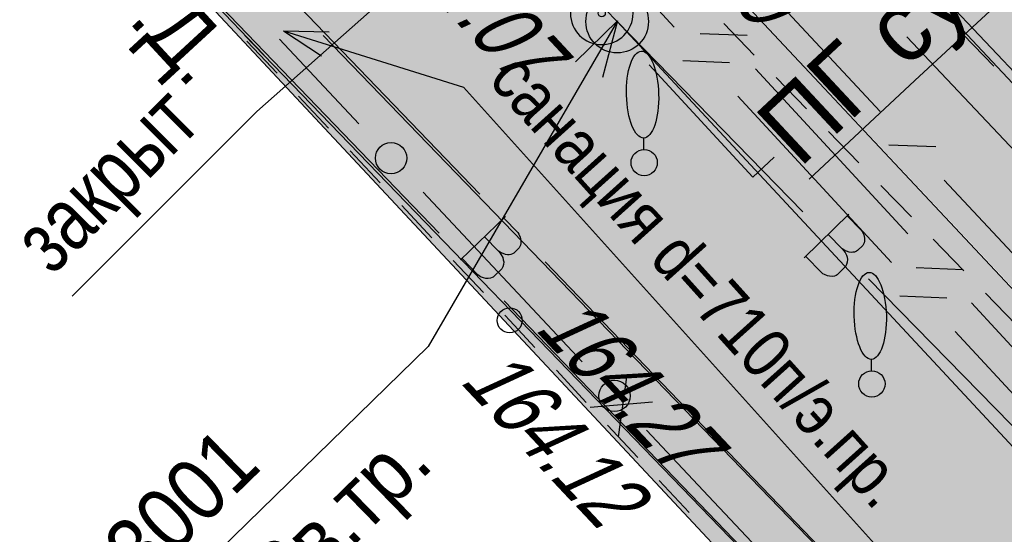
# Model space of a CAD drawing. Header units: millimetres. Extents: x 4385 to 11928, y 17253 to 36963.
# Tile 171 of 256: x 5935.16 to 5950.89, y 18683.57 to 18691.79. Entities that reach past the tile are written whole.
import ezdxf
from ezdxf import colors
from ezdxf.entities.mleader import LeaderData, LeaderLine
from ezdxf.enums import TextEntityAlignment as Align
from ezdxf.math import Vec2, Vec3

# ---------------------------------------------------------------- set-up
doc = ezdxf.new("R2010")
doc.units = ezdxf.units.MM
for name, color, linetype, lineweight in [('Геоподоснова_34179-21 от 9.08.21$0$Водопровод', 7, 'Continuous', 25), ('Геоподоснова_34179-21 от 9.08.21$0$Водопровод проектный', 7, 'Continuous', 25), ('Геоподоснова_34179-21 от 9.08.21$0$Горизонтали', 7, 'Continuous', 25), ('Геоподоснова_34179-21 от 9.08.21$0$Граница улицы', 7, 'Continuous', 25), ('Геоподоснова_34179-21 от 9.08.21$0$Кабели', 7, 'Continuous', 25), ('Геоподоснова_34179-21 от 9.08.21$0$Кабель Мосэнерго', 7, 'Continuous', 25), ('Геоподоснова_34179-21 от 9.08.21$0$Кабель связи', 7, 'Continuous', 25), ('Геоподоснова_34179-21 от 9.08.21$0$Колодцы', 7, 'Continuous', 25), ('Геоподоснова_34179-21 от 9.08.21$0$Красные линии', 7, 'Continuous', 25), ('Геоподоснова_34179-21 от 9.08.21$0$Отдельно стоящее дерево', 7, 'Continuous', 25), ('Геоподоснова_34179-21 от 9.08.21$0$Подземные коммуникации', 7, 'Continuous', 25), ('ГП_реконстр_Ботаническая$0$ГП_дороги_УДС', 205, 'Continuous', 5)]:
    doc.layers.add(name, color=color, linetype=linetype, lineweight=lineweight)
doc.layers.add('ГП_пож_гидр', color=7, linetype='Continuous', lineweight=0, true_color=0x0000e6)
doc.layers.add('ГП_реконстр_Ботаническая$0$ГП_озел_проект_УДС', color=7, linetype='Continuous', lineweight=0, true_color=0xbedfd7, transparency=0.5)
doc.layers.add('ГП_реконстр_Ботаническая$0$ГП_тротуары_штриховка_УДС', color=7, linetype='Continuous', lineweight=0, true_color=0xd3c4ab, transparency=0.5)
doc.styles.add('GENERATED_STYLE_1', font='GOTHIC.TTF')
doc.styles.add('Геоподоснова_34179-21 от 9.08.21$0$Style-RUSSIAN_1251', font='RUSSIAN_1251.shx')
doc.styles.add('Геоподоснова_34179-21 от 9.08.21$0$Style-RUSSIAN_1251 I 0.32289', font='RUSSIAN_1251.shx', dxfattribs={"oblique": 18.5})

# ---------------------------------------------------------------- blocks, each defined once
blk = doc.blocks.new('П(2018)-171001_Грай (Р)_ГП$0$A$C5DAB3579')
at = {"layer": 'ГП_пож_гидр', "linetype": 'Continuous', "true_color": 0xffffff}
h = blk.add_hatch(color=7, dxfattribs=at)
h.dxf.hatch_style = 1
edge = h.paths.add_edge_path()
edge.add_arc((0, 0), 0.5, 0, 360)
at = {"layer": 'ГП_пож_гидр', "lineweight": -2, "extrusion": (1.22461e-16, -2.71917e-32, -1)}
blk.add_lwpolyline([(0, 0.5), (0, 1), (-0.375, 1), (0.375, 1)], dxfattribs=at)
blk.add_circle((0, 0), 0.5, dxfattribs=at)
at = {"layer": 'ГП_пож_гидр', "lineweight": -2}
blk.add_circle((0, 0), 0.0562, dxfattribs=at)
blk = doc.blocks.new('Геоподоснова_34179-21 от 9.08.21$0$PIKET_104')
at = {"layer": 'Геоподоснова_34179-21 от 9.08.21$0$Горизонтали', "color": 7, "linetype": 'Continuous', "lineweight": 25}
blk.add_arc((0, 0), 0.2, 0, 360, dxfattribs=at)
blk = doc.blocks.new('Геоподоснова_34179-21 от 9.08.21$0$KOLOD_56')
at = {"layer": 'Геоподоснова_34179-21 от 9.08.21$0$Колодцы', "color": 7, "linetype": 'Continuous', "lineweight": 25}
blk.add_arc((0, 0), 0.5, 0, 360, dxfattribs=at)
blk = doc.blocks.new('Геоподоснова_34179-21 от 9.08.21$0$DEREVO_176')
at = {"layer": 'Геоподоснова_34179-21 от 9.08.21$0$Отдельно стоящее дерево', "color": 7, "linetype": 'Continuous', "lineweight": 25, "flags": 128}
blk.add_lwpolyline([(-0.007, 0.21), (-0.007, 0.393)], dxfattribs=at)
at = {"layer": 'Геоподоснова_34179-21 от 9.08.21$0$Отдельно стоящее дерево', "color": 7, "linetype": 'Continuous', "lineweight": 25}
blk.add_arc((0, 0), 0.21, 0, 359.99999, dxfattribs=at)
blk.add_ellipse((-0.0255, 1.088), major_axis=(-0.0185, 0.695), ratio=0.3698286, dxfattribs=at)
blk = doc.blocks.new('Геоподоснова_34179-21 от 9.08.21$0$DEREVO_177')
at = {"layer": 'Геоподоснова_34179-21 от 9.08.21$0$Отдельно стоящее дерево', "color": 7, "linetype": 'Continuous', "lineweight": 25, "flags": 128}
blk.add_lwpolyline([(-0.007, 0.21), (-0.007, 0.393)], dxfattribs=at)
at = {"layer": 'Геоподоснова_34179-21 от 9.08.21$0$Отдельно стоящее дерево', "color": 7, "linetype": 'Continuous', "lineweight": 25}
blk.add_arc((0, 0), 0.21, 0, 359.99999, dxfattribs=at)
blk.add_ellipse((-0.0255, 1.088), major_axis=(-0.0185, 0.695), ratio=0.3698286, dxfattribs=at)
blk = doc.blocks.new('Геоподоснова_34179-21 от 9.08.21$0$msdElementTypeLineString_78')
at = {"layer": 'Геоподоснова_34179-21 от 9.08.21$0$Граница улицы', "color": 7, "linetype": 'Continuous', "lineweight": 25}
for p, q in [((33.33, 160.784), (33.819, 160.28)), ((34.167, 159.922), (34.655, 159.418)), ((35.003, 159.059), (35.491, 158.556)), ((35.84, 158.197), (36.328, 157.694)), ((36.676, 157.335), (37.164, 156.832)), ((37.512, 156.473), (38, 155.969))]:
    blk.add_line(p, q, dxfattribs=at)
blk = doc.blocks.new('Геоподоснова_34179-21 от 9.08.21$0$msdElementTypeLineString_79')
at = {"layer": 'Геоподоснова_34179-21 от 9.08.21$0$Граница улицы', "color": 7, "linetype": 'Continuous', "lineweight": 25}
blk.add_line((35.622, 158.509), (35.134, 159.013), dxfattribs=at)
blk = doc.blocks.new('Геоподоснова_34179-21 от 9.08.21$0$msdElementTypeLineString_80')
at = {"layer": 'Геоподоснова_34179-21 от 9.08.21$0$Граница улицы', "color": 7, "linetype": 'Continuous', "lineweight": 25}
for p, q in [((30.193, 162.666), (30.674, 162.154)), ((31.017, 161.79), (31.499, 161.278)), ((31.841, 160.914), (32.323, 160.401)), ((32.666, 160.037), (33.148, 159.525)), ((34.312, 158.282), (34.791, 157.768)), ((35.132, 157.403), (35.612, 156.889)), ((35.953, 156.523), (36.433, 156.009))]:
    blk.add_line(p, q, dxfattribs=at)
at = {"layer": 'Геоподоснова_34179-21 от 9.08.21$0$Граница улицы', "color": 7, "linetype": 'Continuous', "lineweight": 25, "flags": 128}
for points in [[(29.368, 163.542), (29.574, 163.323), (29.85, 163.03)], [(33.49, 159.161), (33.567, 159.08), (33.97, 158.648)]]:
    blk.add_lwpolyline(points, dxfattribs=at)
blk = doc.blocks.new('Геоподоснова_34179-21 от 9.08.21$0$msdElementTypeLineString_314')
at = {"layer": 'Геоподоснова_34179-21 от 9.08.21$0$Водопровод', "color": 7, "linetype": 'Continuous', "lineweight": 25}
blk.add_line((0.001, 62.949), (10.478, 52.1), dxfattribs=at)
blk = doc.blocks.new('Геоподоснова_34179-21 от 9.08.21$0$msdElementTypeLineString_315')
at = {"layer": 'Геоподоснова_34179-21 от 9.08.21$0$Водопровод', "color": 7, "linetype": 'Continuous', "lineweight": 25}
blk.add_line((0, 64.259), (10.778, 53.1), dxfattribs=at)
blk = doc.blocks.new('Геоподоснова_34179-21 от 9.08.21$0$msdElementTypeMultiLine_149')
at = {"layer": 'Геоподоснова_34179-21 от 9.08.21$0$Водопровод', "color": 7, "linetype": 'Continuous', "lineweight": 25}
for name, p in [('Геоподоснова_34179-21 от 9.08.21$0$msdElementTypeLineString_315', (0, 0)), ('Геоподоснова_34179-21 от 9.08.21$0$msdElementTypeLineString_314', (1.251, 1.31))]:
    blk.add_blockref(name, p, dxfattribs=at)
blk = doc.blocks.new('Геоподоснова_34179-21 от 9.08.21$0$msdElementTypeLineString_332')
at = {"layer": 'Геоподоснова_34179-21 от 9.08.21$0$Водопровод', "color": 7, "linetype": 'Continuous', "lineweight": 25}
for p, q in [((0.001, 7.149), (2.969, 4.111)), ((10.636, 3.554), (13.213, 6.061)), ((4.017, 3.038), (6.985, 0)), ((6.985, 0), (9.561, 2.507))]:
    blk.add_line(p, q, dxfattribs=at)
blk = doc.blocks.new('Геоподоснова_34179-21 от 9.08.21$0$msdElementTypeLineString_333')
at = {"layer": 'Геоподоснова_34179-21 от 9.08.21$0$Водопровод', "color": 7, "linetype": 'Continuous', "lineweight": 25}
for p, q in [((4.203, 4.571), (3.49, 3.874)), ((3.871, 4.247), (4.096, 4.017)), ((3.513, 3.897), (3.766, 3.638)), ((10.103, 3.742), (10.798, 3.027)), ((10.426, 3.409), (10.657, 3.633)), ((10.776, 3.05), (11.035, 3.303))]:
    blk.add_line(p, q, dxfattribs=at)
at = {"layer": 'Геоподоснова_34179-21 от 9.08.21$0$Водопровод', "color": 7, "linetype": 'Continuous', "lineweight": 25, "flags": 128}
for points in [[(4.177, 4.546), (4.4, 4.317), (4.417, 4.292), (4.439, 4.243), (4.451, 4.19), (4.453, 4.166), (4.452, 4.141), (4.445, 4.114), (4.433, 4.083), (4.425, 4.07), (4.342, 3.989), (4.322, 3.978), (4.291, 3.966), (4.266, 3.963), (4.24, 3.96), (4.206, 3.966), (4.167, 3.978), (4.136, 3.992), (4.096, 4.017), (4.12, 3.987), (4.141, 3.96), (4.164, 3.915), (4.173, 3.882), (4.179, 3.849), (4.177, 3.805), (4.166, 3.766), (4.15, 3.737), (4.014, 3.604), (3.998, 3.593), (3.971, 3.583), (3.936, 3.577), (3.893, 3.58), (3.86, 3.587), (3.813, 3.606), (3.787, 3.62), (3.766, 3.638)], [(10.128, 3.715), (10.357, 3.938), (10.382, 3.955), (10.431, 3.976), (10.484, 3.989), (10.508, 3.991), (10.533, 3.99), (10.561, 3.983), (10.591, 3.97), (10.604, 3.962), (10.685, 3.879), (10.696, 3.859), (10.708, 3.829), (10.711, 3.804), (10.714, 3.777), (10.708, 3.743), (10.695, 3.705), (10.682, 3.673), (10.657, 3.633), (10.687, 3.657), (10.714, 3.678), (10.759, 3.701), (10.792, 3.71), (10.825, 3.716), (10.869, 3.714), (10.908, 3.703), (10.937, 3.687), (11.07, 3.55), (11.08, 3.534), (11.09, 3.508), (11.096, 3.472), (11.093, 3.43), (11.086, 3.397), (11.067, 3.35), (11.053, 3.324), (11.035, 3.303)]]:
    blk.add_lwpolyline(points, dxfattribs=at)
blk = doc.blocks.new('Геоподоснова_34179-21 от 9.08.21$0$msdElementTypeMultiLine_160')
at = {"layer": 'Геоподоснова_34179-21 от 9.08.21$0$Водопровод', "color": 7, "linetype": 'Continuous', "lineweight": 25}
for name, p in [('Геоподоснова_34179-21 от 9.08.21$0$msdElementTypeLineString_332', (0.5, 0.5)), ('Геоподоснова_34179-21 от 9.08.21$0$msdElementTypeLineString_333', (0, 0))]:
    blk.add_blockref(name, p, dxfattribs=at)
blk = doc.blocks.new('Геоподоснова_34179-21 от 9.08.21$0$msdElementTypeLineString_397')
at = {"layer": 'Геоподоснова_34179-21 от 9.08.21$0$Кабели', "color": 10, "linetype": 'Continuous', "lineweight": 25}
for p, q in [((0.25, 64.843), (1.521, 63.489)), ((2.548, 62.396), (5.089, 59.688))]:
    blk.add_line(p, q, dxfattribs=at)
at = {"layer": 'Геоподоснова_34179-21 от 9.08.21$0$Кабели', "color": 10, "linetype": 'Continuous', "lineweight": 25, "flags": 128}
blk.add_lwpolyline([(6.116, 58.595), (7.105, 57.541), (8.661, 55.89)], dxfattribs=at)
at = {"layer": 'Геоподоснова_34179-21 от 9.08.21$0$Кабели', "color": 10, "linetype": 'Continuous', "lineweight": 25}
for centre in [(2.034, 62.942), (5.603, 59.141)]:
    blk.add_circle(centre, 0.25, dxfattribs=at)
blk = doc.blocks.new('Геоподоснова_34179-21 от 9.08.21$0$msdElementTypeLineString_398')
at = {"layer": 'Геоподоснова_34179-21 от 9.08.21$0$Кабели', "color": 1, "linetype": 'Continuous', "lineweight": 25}
for p, q in [((5.958, 59.633), (5.82, 58.642)), ((6.37, 59.197), (5.374, 59.115))]:
    blk.add_line(p, q, dxfattribs=at)
blk = doc.blocks.new('Геоподоснова_34179-21 от 9.08.21$0$msdElementTypeMultiLine_214')
at = {"layer": 'Геоподоснова_34179-21 от 9.08.21$0$Кабели', "color": 1, "linetype": 'Continuous', "lineweight": 25}
for name, p in [('Геоподоснова_34179-21 от 9.08.21$0$msdElementTypeLineString_397', (0.157, 0.157)), ('Геоподоснова_34179-21 от 9.08.21$0$msdElementTypeLineString_398', (0, 0))]:
    blk.add_blockref(name, p, dxfattribs=at)
blk = doc.blocks.new('Геоподоснова_34179-21 от 9.08.21$0$msdElementTypeLineString_411')
at = {"layer": 'Геоподоснова_34179-21 от 9.08.21$0$Водопровод', "color": 7, "linetype": 'Continuous', "lineweight": 25}
blk.add_line((25.707, 4.231), (29.748, 0), dxfattribs=at)
blk = doc.blocks.new('Геоподоснова_34179-21 от 9.08.21$0$msdElementTypeMultiLine_223')
at = {"layer": 'Геоподоснова_34179-21 от 9.08.21$0$Водопровод', "color": 7, "linetype": 'Continuous', "lineweight": 25}
blk.add_blockref('Геоподоснова_34179-21 от 9.08.21$0$msdElementTypeLineString_411', (0.081, 0.189), dxfattribs=at)
blk = doc.blocks.new('Геоподоснова_34179-21 от 9.08.21$0$msdElementTypeLineString_472')
at = {"layer": 'Геоподоснова_34179-21 от 9.08.21$0$Водопровод', "color": 7, "linetype": 'Continuous', "lineweight": 25}
for p, q in [((1.625, 60.047), (2.206, 59.446)), ((2.206, 59.446), (27.662, 32.077))]:
    blk.add_line(p, q, dxfattribs=at)
blk = doc.blocks.new('Геоподоснова_34179-21 от 9.08.21$0$msdElementTypeMultiLine_269')
at = {"layer": 'Геоподоснова_34179-21 от 9.08.21$0$Водопровод', "color": 7, "linetype": 'Continuous', "lineweight": 25}
blk.add_blockref('Геоподоснова_34179-21 от 9.08.21$0$msdElementTypeLineString_472', (0.5, 0.5), dxfattribs=at)
blk = doc.blocks.new('Геоподоснова_34179-21 от 9.08.21$0$msdElementTypeLineString_531')
at = {"layer": 'Геоподоснова_34179-21 от 9.08.21$0$Кабель связи', "color": 3, "linetype": 'Continuous', "lineweight": 25}
for p, q in [((1.617, 58.194), (2.366, 58.164)), ((2.5, 57.628), (4.934, 54.989)), ((5.069, 54.452), (5.818, 54.422)), ((5.952, 53.886), (8.386, 51.247))]:
    blk.add_line(p, q, dxfattribs=at)
blk = doc.blocks.new('Геоподоснова_34179-21 от 9.08.21$0$msdElementTypeLineString_532')
at = {"layer": 'Геоподоснова_34179-21 от 9.08.21$0$Кабель связи', "color": 3, "linetype": 'Continuous', "lineweight": 25}
for p, q in [((0.265, 60.357), (1.492, 59.027)), ((1.626, 58.491), (2.375, 58.461)), ((2.509, 57.925), (4.961, 55.266)), ((5.095, 54.73), (5.844, 54.7)), ((5.978, 54.164), (8.431, 51.505))]:
    blk.add_line(p, q, dxfattribs=at)
blk = doc.blocks.new('Геоподоснова_34179-21 от 9.08.21$0$msdElementTypeMultiLine_326')
at = {"layer": 'Геоподоснова_34179-21 от 9.08.21$0$Кабель связи', "color": 3, "linetype": 'Continuous', "lineweight": 25}
for name, p in [('Геоподоснова_34179-21 от 9.08.21$0$msdElementTypeLineString_531', (0.288, 0.732)), ('Геоподоснова_34179-21 от 9.08.21$0$msdElementTypeLineString_532', (0, 0))]:
    blk.add_blockref(name, p, dxfattribs=at)
blk = doc.blocks.new('Геоподоснова_34179-21 от 9.08.21$0$msdElementTypeLineString_533')
at = {"layer": 'Геоподоснова_34179-21 от 9.08.21$0$Кабель связи', "color": 3, "linetype": 'Continuous', "lineweight": 25}
for p, q in [((2.52, 57.778), (4.986, 55.13)), ((5.123, 54.595), (5.872, 54.568)), ((6.008, 54.032), (8.474, 51.384))]:
    blk.add_line(p, q, dxfattribs=at)
blk = doc.blocks.new('Геоподоснова_34179-21 от 9.08.21$0$msdElementTypeMultiLine_327')
at = {"layer": 'Геоподоснова_34179-21 от 9.08.21$0$Кабель связи', "color": 3, "linetype": 'Continuous', "lineweight": 25}
blk.add_blockref('Геоподоснова_34179-21 от 9.08.21$0$msdElementTypeLineString_533', (0, 0), dxfattribs=at)
blk = doc.blocks.new('Геоподоснова_34179-21 от 9.08.21$0$DIMTXT_49')
at = {"layer": 'Геоподоснова_34179-21 от 9.08.21$0$Водопровод', "color": 7, "linetype": 'Continuous', "lineweight": 25}
for q in [(-0.668, -0.653), (-0.236, -0.904)]:
    blk.add_line((0, 0), q, dxfattribs=at)
at = {"layer": 'Геоподоснова_34179-21 от 9.08.21$0$Водопровод', "color": 7, "linetype": 'Continuous', "lineweight": 25, "flags": 128}
blk.add_lwpolyline([(0, 0), (-3.022, -5.201), (-8.366, -10.418)], dxfattribs=at)
at = {"layer": 'Геоподоснова_34179-21 от 9.08.21$0$Водопровод', "color": 7, "linetype": 'Continuous', "lineweight": 25, "style": 'Геоподоснова_34179-21 от 9.08.21$0$Style-RUSSIAN_1251', "width": 0.899998}
for s, p in [('N23001', (-9.379, -9.38)), ('161.08в.тр.', (-8.051, -10.74))]:
    blk.add_text(s, height=1, rotation=44.3171, dxfattribs=at).set_placement(p, align=Align.TOP_LEFT)
blk = doc.blocks.new('Геоподоснова_34179-21 от 9.08.21$0$msdElementTypeLineString_861')
at = {"layer": 'Геоподоснова_34179-21 от 9.08.21$0$Водопровод проектный', "color": 7, "linetype": 'Continuous', "lineweight": 25}
for p, q in [((21.415, 72.13), (32.362, 60.751)), ((33.402, 59.67), (44.35, 48.291))]:
    blk.add_line(p, q, dxfattribs=at)
blk = doc.blocks.new('Геоподоснова_34179-21 от 9.08.21$0$msdElementTypeLineString_862')
at = {"layer": 'Геоподоснова_34179-21 от 9.08.21$0$Водопровод проектный', "color": 7, "linetype": 'Continuous', "lineweight": 25}
for p, q in [((21.602, 72.131), (32.551, 60.751)), ((33.591, 59.67), (44.54, 48.289))]:
    blk.add_line(p, q, dxfattribs=at)
blk = doc.blocks.new('Геоподоснова_34179-21 от 9.08.21$0$msdElementTypeLineString_863')
at = {"layer": 'Геоподоснова_34179-21 от 9.08.21$0$Водопровод проектный', "color": 7, "linetype": 'Continuous', "lineweight": 25}
for p, q in [((33.691, 61.205), (32.972, 60.514)), ((33.357, 60.883), (33.58, 60.652)), ((32.996, 60.536), (33.247, 60.275))]:
    blk.add_line(p, q, dxfattribs=at)
at = {"layer": 'Геоподоснова_34179-21 от 9.08.21$0$Водопровод проектный', "color": 7, "linetype": 'Continuous', "lineweight": 25, "flags": 128}
blk.add_lwpolyline([(33.665, 61.18), (33.886, 60.95), (33.903, 60.925), (33.924, 60.875), (33.936, 60.822), (33.938, 60.798), (33.937, 60.773), (33.929, 60.746), (33.917, 60.716), (33.909, 60.703), (33.825, 60.622), (33.805, 60.611), (33.775, 60.6), (33.75, 60.596), (33.723, 60.594), (33.689, 60.6), (33.651, 60.613), (33.62, 60.626), (33.58, 60.652), (33.604, 60.621), (33.624, 60.595), (33.647, 60.549), (33.656, 60.516), (33.662, 60.483), (33.659, 60.439), (33.648, 60.4), (33.632, 60.371), (33.494, 60.239), (33.478, 60.229), (33.452, 60.219), (33.416, 60.213), (33.374, 60.216), (33.341, 60.224), (33.294, 60.243), (33.268, 60.257), (33.247, 60.275)], dxfattribs=at)
blk = doc.blocks.new('Геоподоснова_34179-21 от 9.08.21$0$msdElementTypeMultiLine_531')
at = {"layer": 'Геоподоснова_34179-21 от 9.08.21$0$Водопровод проектный', "color": 7, "linetype": 'Continuous', "lineweight": 25}
for name, p in [('Геоподоснова_34179-21 от 9.08.21$0$msdElementTypeLineString_861', (0.92, 0.811)), ('Геоподоснова_34179-21 от 9.08.21$0$msdElementTypeLineString_862', (0.081, 0.189)), ('Геоподоснова_34179-21 от 9.08.21$0$msdElementTypeLineString_863', (0, 0))]:
    blk.add_blockref(name, p, dxfattribs=at)
blk = doc.blocks.new('Геоподоснова_34179-21 от 9.08.21$0$DIMTXT_239')
at = {"layer": 'Геоподоснова_34179-21 от 9.08.21$0$Водопровод проектный', "color": 7, "linetype": 'Continuous', "lineweight": 25}
for q in [(0.608, -0.4), (0.728, -0.018)]:
    blk.add_line((0, 0), q, dxfattribs=at)
at = {"layer": 'Геоподоснова_34179-21 от 9.08.21$0$Водопровод проектный', "color": 7, "linetype": 'Continuous', "lineweight": 25, "flags": 128}
blk.add_lwpolyline([(0, 0), (2.875, -0.9), (10.781, -9.69)], dxfattribs=at)
at = {"layer": 'Геоподоснова_34179-21 от 9.08.21$0$Водопровод проектный', "color": 7, "linetype": 'Continuous', "lineweight": 25, "style": 'Геоподоснова_34179-21 от 9.08.21$0$Style-RUSSIAN_1251', "width": 0.875}
blk.add_text('санация d=710п/э.пр.', height=0.8, rotation=311.9719, dxfattribs=at).set_placement((3.847, -0.261), align=Align.TOP_LEFT)
blk = doc.blocks.new('Геоподоснова_34179-21 от 9.08.21$0$msdElementTypeLineString_926')
at = {"layer": 'Геоподоснова_34179-21 от 9.08.21$0$Красные линии', "linetype": 'Continuous', "lineweight": 25}
for points in [[(30.996, 162.384), (30.316, 163.118), (30.499, 163.288), (31.179, 162.554)], [(31.676, 161.651), (30.996, 162.384), (31.179, 162.554), (31.859, 161.821)], [(32.356, 160.918), (31.676, 161.651), (31.859, 161.821), (32.539, 161.088)], [(33.047, 160.541), (32.537, 161.091), (33.087, 161.601), (33.597, 161.051)], [(33.036, 160.185), (32.356, 160.918), (32.539, 161.088), (33.22, 160.355)], [(33.716, 159.452), (33.036, 160.185), (33.22, 160.355), (33.9, 159.622)], [(34.396, 158.719), (33.716, 159.452), (33.9, 159.622), (34.58, 158.889)], [(35.077, 157.986), (34.396, 158.719), (34.58, 158.889), (35.26, 158.156)], [(35.757, 157.253), (35.077, 157.986), (35.26, 158.156), (35.94, 157.423)], [(36.437, 156.52), (35.757, 157.253), (35.94, 157.423), (36.62, 156.69)], [(37.117, 155.787), (36.437, 156.52), (36.62, 156.69), (37.3, 155.957)], [(37.797, 155.054), (37.117, 155.787), (37.3, 155.957), (37.98, 155.224)], [(38.477, 154.32), (37.797, 155.054), (37.98, 155.224), (38.661, 154.49)], [(39.157, 153.587), (38.477, 154.32), (38.661, 154.49), (39.341, 153.757)]]:
    blk.add_hatch(color=1, dxfattribs=at).paths.add_polyline_path(points)
blk = doc.blocks.new('Геоподоснова_34179-21 от 9.08.21')
at = {"layer": 'Геоподоснова_34179-21 от 9.08.21$0$Кабель Мосэнерго', "color": 10, "linetype": 'Continuous', "lineweight": 25}
for p, q in [((5949.854, 18692.219), (5952.256, 18689.673)), ((5949.335, 18691.517), (5951.746, 18688.965))]:
    blk.add_line(p, q, dxfattribs=at)
at = {"layer": 'Геоподоснова_34179-21 от 9.08.21$0$Подземные коммуникации', "color": 10, "linetype": 'Continuous', "lineweight": 25, "flags": 128}
blk.add_lwpolyline([(5943.333, 18694.211), (5938.954, 18690.327), (5936, 18687.372)], dxfattribs=at)
at = {"layer": 'Геоподоснова_34179-21 от 9.08.21$0$Водопровод', "color": 7, "linetype": 'Continuous', "lineweight": 25}
for name, p in [('Геоподоснова_34179-21 от 9.08.21$0$msdElementTypeMultiLine_223', (5909.234, 18691.041)), ('Геоподоснова_34179-21 от 9.08.21$0$msdElementTypeMultiLine_269', (5942.003, 18631.815)), ('Геоподоснова_34179-21 от 9.08.21$0$DIMTXT_49', (5944.713, 18691.772)), ('Геоподоснова_34179-21 от 9.08.21$0$msdElementTypeMultiLine_160', (5944.208, 18684.112)), ('Геоподоснова_34179-21 от 9.08.21$0$msdElementTypeMultiLine_149', (5938.762, 18627.282))]:
    blk.add_blockref(name, p, dxfattribs=at)
at = {"layer": 'Геоподоснова_34179-21 от 9.08.21$0$Водопровод проектный', "color": 7, "linetype": 'Continuous', "lineweight": 25}
for name, p in [('Геоподоснова_34179-21 от 9.08.21$0$msdElementTypeMultiLine_531', (5909.234, 18627.44)), ('Геоподоснова_34179-21 от 9.08.21$0$DIMTXT_239', (5939.379, 18691.614))]:
    blk.add_blockref(name, p, dxfattribs=at)
at = {"layer": 'Геоподоснова_34179-21 от 9.08.21$0$Горизонтали', "color": 7, "linetype": 'Continuous', "lineweight": 25}
blk.add_blockref('Геоподоснова_34179-21 от 9.08.21$0$PIKET_104', (5942.992, 18686.986), dxfattribs=at)
at = {"layer": 'Геоподоснова_34179-21 от 9.08.21$0$Граница улицы', "color": 7, "linetype": 'Continuous', "lineweight": 25}
for name, p in [('Геоподоснова_34179-21 от 9.08.21$0$msdElementTypeLineString_79', (5915.103, 18532.541)), ('Геоподоснова_34179-21 от 9.08.21$0$msdElementTypeLineString_78', (5913.081, 18530.947)), ('Геоподоснова_34179-21 от 9.08.21$0$msdElementTypeLineString_80', (5909.425, 18527.906))]:
    blk.add_blockref(name, p, dxfattribs=at)
at = {"layer": 'Геоподоснова_34179-21 от 9.08.21$0$Кабели', "color": 1, "linetype": 'Continuous', "lineweight": 25}
blk.add_blockref('Геоподоснова_34179-21 от 9.08.21$0$msdElementTypeMultiLine_214', (5938.905, 18626.48), dxfattribs=at)
at = {"layer": 'Геоподоснова_34179-21 от 9.08.21$0$Кабель связи', "color": 3, "linetype": 'Continuous', "lineweight": 25}
for name, p in [('Геоподоснова_34179-21 от 9.08.21$0$msdElementTypeMultiLine_327', (5943.927, 18635.195)), ('Геоподоснова_34179-21 от 9.08.21$0$msdElementTypeMultiLine_326', (5944.13, 18632.646))]:
    blk.add_blockref(name, p, dxfattribs=at)
at = {"layer": 'Геоподоснова_34179-21 от 9.08.21$0$Колодцы', "color": 7, "linetype": 'Continuous', "lineweight": 25}
blk.add_blockref('Геоподоснова_34179-21 от 9.08.21$0$KOLOD_56', (5944.709, 18691.761), dxfattribs=at)
at = {"layer": 'Геоподоснова_34179-21 от 9.08.21$0$Красные линии', "color": 1, "linetype": 'Continuous', "lineweight": 25}
blk.add_blockref('Геоподоснова_34179-21 от 9.08.21$0$msdElementTypeLineString_926', (5911.43, 18529.215), dxfattribs=at)
at = {"layer": 'Геоподоснова_34179-21 от 9.08.21$0$Отдельно стоящее дерево', "color": 7, "linetype": 'Continuous', "lineweight": 25}
for name, p in [('Геоподоснова_34179-21 от 9.08.21$0$DEREVO_176', (5945.14, 18689.507)), ('Геоподоснова_34179-21 от 9.08.21$0$DEREVO_177', (5948.778, 18685.97))]:
    blk.add_blockref(name, p, dxfattribs=at)
at = {"layer": 'Геоподоснова_34179-21 от 9.08.21$0$Горизонтали', "color": 7, "linetype": 'Continuous', "lineweight": 25, "style": 'Геоподоснова_34179-21 от 9.08.21$0$Style-RUSSIAN_1251 I 0.32289', "oblique": 18.5, "width": 0.799996}
for s, rotation, p in [('164.29', 313.4505, (5944.708, 18693.986)), ('164.24', 313.4884, (5950.541, 18694.054)), ('164.27', 313.2407, (5943.378, 18686.847))]:
    blk.add_text(s, height=1, rotation=rotation, dxfattribs=at).set_placement(p)
blk.add_text('164.12', height=1, rotation=313.2407, dxfattribs=at).set_placement((5942.905, 18686.693), align=Align.TOP_LEFT)
at = {"layer": 'Геоподоснова_34179-21 от 9.08.21$0$Кабели', "color": 10, "linetype": 'Continuous', "lineweight": 25, "style": 'Геоподоснова_34179-21 от 9.08.21$0$Style-RUSSIAN_1251', "width": 0.899998}
blk.add_text('1к.Б.Д.', height=1, rotation=312.6885, dxfattribs=at).set_placement((5935.313, 18693.471))
at = {"layer": 'Геоподоснова_34179-21 от 9.08.21$0$Колодцы', "color": 7, "linetype": 'Continuous', "lineweight": 25, "style": 'Геоподоснова_34179-21 от 9.08.21$0$Style-RUSSIAN_1251 I 0.32289', "oblique": 18.5, "width": 0.799996}
blk.add_text('164.07', height=1, rotation=312.9803, dxfattribs=at).set_placement((5940.871, 18693.109))
at = {"layer": 'Геоподоснова_34179-21 от 9.08.21$0$Подземные коммуникации', "color": 10, "linetype": 'Continuous', "lineweight": 25, "style": 'Геоподоснова_34179-21 от 9.08.21$0$Style-RUSSIAN_1251', "width": 0.8}
blk.add_text('закрыт', height=1, rotation=45.0143, dxfattribs=at).set_placement((5934.974, 18688.397), align=Align.TOP_LEFT)
blk = doc.blocks.new('ГП_реконстр_Ботаническая')
at = {"layer": 'ГП_реконстр_Ботаническая$0$ГП_озел_проект_УДС'}
h = blk.add_hatch(color=256, dxfattribs=at)
h.dxf.hatch_style = 1
h.paths.add_polyline_path([(6126.373, 18504.815), (6123.308, 18507.966), (6106.577, 18525.164), (6099.811, 18532.119), (6088.724, 18543.823), (6080.158, 18552.896), (6067.465, 18566.343), (6050.706, 18584.162), (6038.282, 18597.366), (6031.186, 18604.9), (6021.528, 18615.232), (6013.972, 18623.368), (6004.487, 18633.543), (5993.432, 18645.389), (5984.524, 18654.969), (5977.249, 18662.755), (5960.313, 18680.863), (5953.385, 18688.261), (5940.207, 18702.323), (5927.42, 18715.914), (5917.073, 18726.98), (5904.071, 18740.829), (5892.782, 18752.846), (5884.563, 18761.599), (5872.495, 18774.448), (5867.269, 18779.99), (5858.359, 18789.441), (5847.609, 18800.81), (5845.44, 18803.148), (5844.691, 18804.099), (5843.942, 18805.05), (5842.611, 18806.938), (5841.596, 18808.377), (5840.738, 18809.757), (5839.026, 18812.55), (5834.75, 18819.293), (5833.84, 18820.728), (5833.002, 18822.05), (5834.308, 18822.792), (5835.027, 18821.658), (5835.666, 18820.65), (5840.803, 18812.485), (5842.44, 18809.848), (5843.866, 18807.761), (5845.555, 18804.868), (5848.557, 18801.642), (5859.189, 18790.236), (5866.728, 18782.225), (5873.598, 18774.935), (5888.178, 18759.464), (5901.685, 18745.123), (5909.243, 18737.13), (5927.385, 18717.814), (5942.716, 18701.346), (5954.986, 18688.176), (5971.094, 18671.065), (5984.997, 18656.339), (5993.01, 18647.748), (6000.659, 18639.517), (6012.632, 18626.527), (6021.195, 18617.332), (6030.393, 18607.459), (6038.5, 18598.765), (6048.716, 18587.935), (6063.712, 18572.107), (6079.795, 18555.08), (6094.739, 18539.244), (6100.716, 18532.91), (6107.61, 18525.586), (6127.252, 18505.538)])
h = blk.add_hatch(color=256, dxfattribs=at)
h.dxf.hatch_style = 1
h.paths.add_polyline_path([(6050.382, 18572.283), (6049.308, 18573.426), (6046.837, 18576.052), (6043.542, 18579.554), (6040.885, 18582.383), (6037.793, 18585.697), (6033.454, 18590.349), (6028.575, 18595.58), (6024.66, 18599.747), (6021.943, 18602.624), (6017.898, 18606.905), (6010.793, 18614.467), (6000.816, 18625.173), (5996.482, 18629.797), (5990.928, 18635.704), (5985.154, 18641.844), (5978.583, 18648.886), (5974.479, 18653.29), (5962.966, 18665.602), (5958.029, 18670.876), (5950.632, 18678.794), (5944.881, 18684.955), (5936.639, 18693.731), (5931.329, 18699.387), (5930.21, 18700.58), (5928.601, 18702.303), (5926.705, 18704.334), (5920.13, 18711.376), (5915.215, 18716.64), (5906.51, 18725.964), (5910.994, 18730.171), (5914.288, 18726.664), (5925.779, 18714.375), (5937.933, 18701.457), (5938.27, 18701.096), (5938.307, 18701.056), (5939.841, 18699.423), (5955.803, 18682.391), (5962.841, 18674.868), (5971.075, 18666.067), (5982.879, 18653.434), (5996.228, 18639.078), (6007.579, 18626.945), (6019.882, 18613.698), (6031.558, 18601.207), (6040.92, 18591.297), (6041.693, 18590.478), (6043.487, 18588.578), (6043.979, 18588.053), (6045.539, 18586.389), (6045.689, 18586.231), (6053.585, 18577.794), (6054.795, 18576.509), (6054.513, 18576.239), (6052.524, 18574.334)])
h = blk.add_hatch(color=256, dxfattribs=at)
h.dxf.hatch_style = 1
h.paths.add_polyline_path([(6050.179, 18572.089), (5931.326, 18699.384), (5936.639, 18693.731), (5944.881, 18684.955), (5950.632, 18678.794), (5958.029, 18670.876), (5962.966, 18665.602), (5974.479, 18653.29), (5978.583, 18648.886), (5985.154, 18641.844), (5990.928, 18635.704), (5996.482, 18629.797), (6000.816, 18625.173), (6010.793, 18614.467), (6017.898, 18606.905), (6021.943, 18602.624), (6024.66, 18599.747), (6028.575, 18595.58), (6033.454, 18590.349), (6037.793, 18585.697), (6040.885, 18582.383), (6043.542, 18579.554), (6046.837, 18576.052), (6049.308, 18573.426), (6050.382, 18572.283)])
at = {"layer": 'ГП_реконстр_Ботаническая$0$ГП_тротуары_штриховка_УДС'}
h = blk.add_hatch(color=256, dxfattribs=at)
h.dxf.hatch_style = 1
h.paths.add_polyline_path([(6055.225, 18579.334), (6050.706, 18584.162), (6038.953, 18596.652), (6038.28, 18597.365), (6033.198, 18602.748), (6031.186, 18604.9), (6027.01, 18609.368), (6021.528, 18615.232), (6021.524, 18615.237), (6021.519, 18615.243), (6015.524, 18621.697), (6013.972, 18623.368), (6004.487, 18633.543), (6001.57, 18636.662), (6001.041, 18637.226), (5997.873, 18640.613), (5996.42, 18642.176), (5994.842, 18643.865), (5993.43, 18645.388), (5992.291, 18646.616), (5988.244, 18650.969), (5984.524, 18654.969), (5977.249, 18662.755), (5972.716, 18667.602), (5972.706, 18667.613), (5964.483, 18676.404), (5960.365, 18680.808), (5960.313, 18680.863), (5960.313, 18680.863), (5960.294, 18680.884), (5957.445, 18683.927), (5957.431, 18683.941), (5953.385, 18688.261), (5940.207, 18702.323), (5939.966, 18702.579), (5939.948, 18702.598), (5927.413, 18715.922), (5917.073, 18726.98), (5917.071, 18726.981), (5915.937, 18728.189), (5915.927, 18728.2), (5904.073, 18740.823), (5892.782, 18752.846), (5884.864, 18761.278), (5884.568, 18761.594), (5872.533, 18774.408), (5872.495, 18774.448), (5867.269, 18779.99), (5858.359, 18789.441), (5847.609, 18800.81), (5845.661, 18802.87), (5845.646, 18802.886), (5845.44, 18803.148), (5845.427, 18803.164), (5844.686, 18804.095), (5843.742, 18805.281), (5841.596, 18808.377), (5841.525, 18808.478), (5841.515, 18808.495), (5841.484, 18808.538), (5841.245, 18808.929), (5840.733, 18809.754), (5839.029, 18812.499), (5838.685, 18813.046), (5836.949, 18811.837), (5838.132, 18809.967), (5840.471, 18806.525), (5843.299, 18802.363), (5853.068, 18791.877), (5856.384, 18788.365), (5864.712, 18779.517), (5866.856, 18777.149), (5870.857, 18772.906), (5879.146, 18764.081), (5882.833, 18760.233), (5890.953, 18751.555), (5890.93, 18751.533), (5890.967, 18751.494), (5890.484, 18751.099), (5891.434, 18750.092), (5891.899, 18750.502), (5891.928, 18750.527), (5897.125, 18745.006), (5902.297, 18739.492), (5914.022, 18726.984), (5924.436, 18715.928), (5937.933, 18701.457), (5938.27, 18701.096), (5938.307, 18701.056), (5939.841, 18699.423), (5955.798, 18682.43), (5971.099, 18666.123), (5996.202, 18639.189), (6000.748, 18634.311), (6007.598, 18626.961), (6019.612, 18614.02), (6031.443, 18601.387), (6040.92, 18591.297), (6040.918, 18591.295), (6041.691, 18590.476), (6041.7, 18590.485), (6043.487, 18588.578), (6043.979, 18588.053), (6045.539, 18586.389), (6045.689, 18586.231), (6053.408, 18578.075), (6058.592, 18572.565), (6059.398, 18574.905)])
at = {"layer": 'ГП_реконстр_Ботаническая$0$ГП_дороги_УДС', "flags": 128}
for points in [[(5957.446, 18683.928), (5939.949, 18702.598), (5927.42, 18715.914), (5915.929, 18728.203), (5872.495, 18774.448), (5858.351, 18789.449), (5845.646, 18802.886), (5843.942, 18805.05), (5841.525, 18808.478), (5839.029, 18812.499), (5834.75, 18819.293), (5833.029, 18822.007)], [(5955.804, 18682.389), (5938.309, 18701.058), (5925.779, 18714.375), (5914.288, 18726.664), (5910.994, 18730.171)], [(5906.51, 18725.964), (6050.176, 18572.093)]]:
    blk.add_lwpolyline(points, dxfattribs=at)

msp = doc.modelspace()

# ---------------------------------------------------------------- block references
for name in ['ГП_реконстр_Ботаническая', 'Геоподоснова_34179-21 от 9.08.21']:
    msp.add_blockref(name, (0, 0))
at = {"layer": 'ГП_пож_гидр', "lineweight": -2}
msp.add_blockref('П(2018)-171001_Грай (Р)_ГП$0$A$C5DAB3579', (5944.463, 18691.895), dxfattribs=at)

# ---------------------------------------------------------------- leaders
at = {"layer": 'ГП_пож_гидр', "linetype": 'Continuous'}
ml = msp.add_multileader_mtext('Standard', dxfattribs=at)
ml.set_content('{\\LПГ сущ}', color=256, style='GENERATED_STYLE_1')
ml.set_leader_properties()
ml.build(insert=Vec2(0, 0))
ml.multileader.update_dxf_attribs({"text_right_attachment_type": 6, "dogleg_length": 0.5, "arrow_head_size": 1.125})
ctx = ml.context
ctx.base_point, ctx.char_height, ctx.arrow_head_size, ctx.landing_gap_size, ctx.plane_origin, ctx.plane_x_axis, ctx.plane_y_axis = Vec3(5947.217, 18689.593), 1.125, 1.125, 0.169, Vec3(5922.487, 18703.463), Vec3(0.731354, 0.681998), Vec3(-0.681998, 0.731354)
ctx.right_attachment = 6
notes = []
notes.append((ctx, [(1, (1, 1, 0), (5946.874, 18689.273), (0.731354, 0.681998), 0.469, [(1, [(5944.461, 18691.9)], 0, [])])]))
ctx.mtext.insert, ctx.mtext.text_direction, ctx.mtext.rotation, ctx.mtext.flow_direction = Vec3(5946.853, 18690.23), Vec3(0.731354, 0.681998), 0.750492, 5
for ctx, leaders in notes:
    for number, flags, end, landing, length, lines in leaders:
        leader = LeaderData()
        leader.index, (leader.has_last_leader_line, leader.has_dogleg_vector, leader.attachment_direction) = number, flags
        leader.last_leader_point, leader.dogleg_vector, leader.dogleg_length = Vec3(end), Vec3(landing), length
        for number, points, colour, breaks in lines:
            line = LeaderLine()
            line.index, line.vertices, line.color, line.breaks = number, Vec3.list(points), colors.encode_raw_color(colour), breaks
            leader.lines.append(line)
        ctx.leaders.append(leader)

doc.saveas('drawing.dxf')
